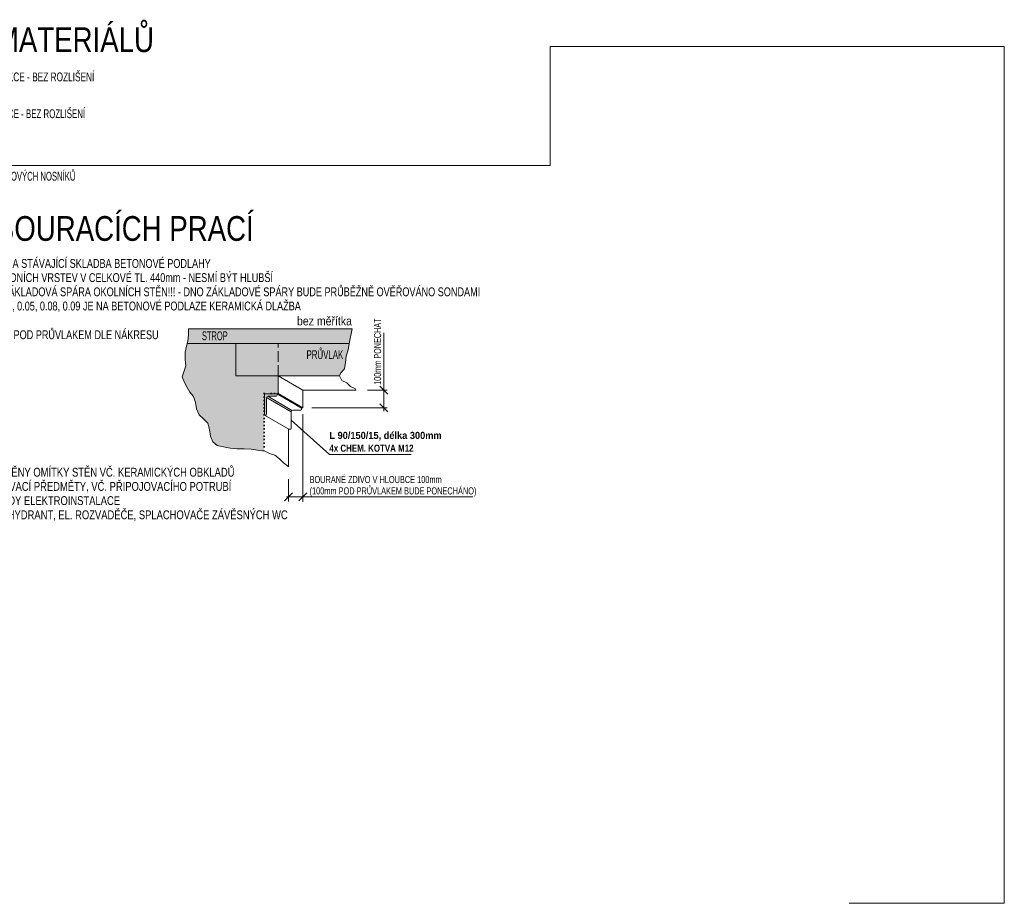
# Model space of a CAD drawing. Header units: millimetres. Extents: x -17938 to 23607, y -64074 to -44432.
# Tile 6 of 6: x 9663 to 23607, y -57597 to -45093. Entities that reach past the tile are written whole.
import ezdxf

# ---------------------------------------------------------------- set-up
doc = ezdxf.new("R2010")
doc.units = ezdxf.units.MM
doc.linetypes.add('Carkovana 2x_1', pattern=[200, 150, -50])
doc.linetypes.add('JIS_08_37', pattern=[50, 0, -50])
doc.layers.add('XR$2$1.PP - STÁVAJÍCÍ STAV_1', color=7, linetype='Continuous', lineweight=25)
doc.layers.add('XR$4$1.PP - BOURÁNÍ_1', color=7, linetype='Continuous', lineweight=25)
doc.styles.add('ARIAL', font='ARIAL.TTF')
doc.styles.add('ARIALNARROW', font='ARIALN.TTF')

msp = doc.modelspace()

# ---------------------------------------------------------------- hatches: boundary and pattern name
at = {"layer": 'XR$2$1.PP - STÁVAJÍCÍ STAV_1', "linetype": 'Continuous', "lineweight": 13}
for points in [[(12056.1, -49465.2), (12052, -49550.7), (12044.9, -49639.6), (12036.9, -49673.3), (14331.3, -49673.3), (14373.8, -49465.2)], [(14192.1, -50133.3), (14213.2, -50088.6), (14262.1, -50035.2), (14275.4, -49941.8), (14288.8, -49852.9), (14315.5, -49763.9), (14331.3, -49673.3), (12723.8, -49673.3), (12723.8, -50133.3)]]:
    msp.add_hatch(color=8, dxfattribs=at).paths.add_polyline_path(points)
at = {"layer": 'XR$2$1.PP - STÁVAJÍCÍ STAV_1', "linetype": 'JIS_08_37', "lineweight": 13}
msp.add_hatch(color=254, dxfattribs=at).paths.add_polyline_path([(12036.9, -49673.3), (12027.1, -49714.4), (12005.8, -49796.2), (12005.8, -49899.4), (12016.5, -49991.9), (11991.5, -50063.1), (11966.6, -50144.9), (11995.1, -50226.8), (12034.2, -50297.9), (12073.4, -50365.5), (12126.8, -50426), (12151.7, -50511.4), (12169.5, -50600.4), (12205, -50682.2), (12326, -50803.2), (12350.9, -50892.2), (12365.2, -50984.7), (12397.2, -51066.5), (12461.2, -51116.3), (12550.2, -51137.7), (12642.7, -51155.5), (12738.8, -51166.2), (12842, -51166.2), (12941.6, -51169.7), (13030.6, -51183.9), (13098.2, -51193.8), (13123.8, -51194.2), (13123.8, -50383.3), (13323.8, -50383.3), (13323.8, -50133.3), (12723.8, -50133.3), (12723.8, -49673.3)])
at = {"layer": 'XR$2$1.PP - STÁVAJÍCÍ STAV_1', "linetype": 'Continuous', "lineweight": 35}
msp.add_hatch(color=1, dxfattribs=at).paths.add_polyline_path([(13307.2, -50412.3), (13308, -50410.4), (13308.6, -50408.4), (13308.8, -50406.3), (13308.8, -50388.3), (13128.8, -50388.3), (13128.8, -50688.3), (13146.8, -50688.3), (13148.8, -50688.1), (13150.9, -50687.6), (13152.8, -50686.7), (13154.5, -50685.5), (13156, -50684), (13157.2, -50682.3), (13158, -50680.4), (13158.6, -50678.4), (13158.8, -50676.3), (13158.8, -50442.3), (13159.1, -50438.2), (13160.2, -50434.1), (13162, -50430.3), (13164.4, -50426.9), (13167.3, -50423.9), (13170.8, -50421.5), (13174.6, -50419.8), (13178.6, -50418.7), (13182.8, -50418.3), (13296.8, -50418.3), (13298.8, -50418.1), (13300.9, -50417.6), (13302.8, -50416.7), (13304.5, -50415.5), (13306, -50414)])

# ---------------------------------------------------------------- linework, layer by layer
at = {"layer": 'XR$2$1.PP - STÁVAJÍCÍ STAV_1', "color": 250, "linetype": 'Continuous', "lineweight": 13}
for p, q in [((23607.2, -45471.7), (17177.2, -45471.7)), ((17177.2, -45471.7), (17177.2, -47156.7)), ((23607.2, -57596.7), (23607.2, -45471.7)), ((17177.2, -47156.7), (6825.4, -47156.7)), ((21411.4, -57596.7), (23607.2, -57596.7))]:
    msp.add_line(p, q, dxfattribs=at)
at = {"layer": 'XR$2$1.PP - STÁVAJÍCÍ STAV_1', "color": 7, "linetype": 'Continuous', "lineweight": 13}
for p, q in [((12056.1, -49465.2), (14373.8, -49465.2)), ((14373.8, -49465.2), (14331.3, -49673.3)), ((12723.8, -49673.3), (12036.9, -49673.3)), ((12723.8, -50133.3), (12723.8, -49673.3)), ((12723.8, -49673.3), (14331.3, -49673.3)), ((12723.8, -50133.3), (13323.8, -50133.3)), ((13323.8, -50133.3), (14192.1, -50133.3)), ((13323.8, -50133.3), (13323.8, -50383.3)), ((13323.8, -50133.3), (13671.2, -50333.6)), ((13671.2, -50333.6), (13671.2, -50583.6)), ((13671.2, -50333.6), (14425.8, -50333.6)), ((13323.8, -50383.3), (13671.2, -50583.6)), ((13671.2, -50583.6), (13647.5, -50583.6)), ((13471.2, -50885.7), (13471.2, -51421.2))]:
    msp.add_line(p, q, dxfattribs=at)
at = {"layer": 'XR$2$1.PP - STÁVAJÍCÍ STAV_1', "color": 6, "linetype": 'Continuous', "lineweight": 13}
for p, q in [((14818.8, -50633.1), (14818.8, -49523.1)), ((14588.3, -50333.6), (14868.3, -50333.6)), ((14762.2, -50277.1), (14875.4, -50390.2)), ((13801.8, -50583.6), (14868.3, -50583.6)), ((14762.2, -50527.1), (14875.4, -50640.2)), ((13671.2, -50675.5), (13671.2, -51914.5)), ((13506.2, -50759.6), (14048.9, -51244.4)), ((14048.9, -51244.4), (15208.9, -51244.4)), ((13471.2, -51911.1), (13471.2, -51595.1)), ((13414.6, -51903.2), (13527.8, -51790.1)), ((16080.5, -51846.7), (13440.3, -51846.7)), ((13614.6, -51903.2), (13727.8, -51790.1))]:
    msp.add_line(p, q, dxfattribs=at)
at = {"layer": 'XR$2$1.PP - STÁVAJÍCÍ STAV_1', "color": 7, "linetype": 'Carkovana 2x_1', "lineweight": 13}
msp.add_line((13323.8, -50133.3), (13323.8, -49673.3), dxfattribs=at)
at = {"layer": 'XR$2$1.PP - STÁVAJÍCÍ STAV_1', "color": 7, "linetype": 'JIS_08_37', "lineweight": 35}
for p, q in [((13323.8, -50383.3), (13123.8, -50383.3)), ((13123.8, -50383.3), (13123.8, -51194.2))]:
    msp.add_line(p, q, dxfattribs=at)
at = {"layer": 'XR$2$1.PP - STÁVAJÍCÍ STAV_1', "color": 1, "linetype": 'Continuous', "lineweight": 13}
for p, q in [((13128.8, -50688.3), (13128.8, -50388.3)), ((13128.8, -50388.3), (13308.8, -50388.3)), ((13158.8, -50442.3), (13158.8, -50676.3)), ((13506.2, -50642.6), (13159.1, -50438.2)), ((13518.4, -50621.7), (13178.6, -50418.7)), ((13296.8, -50418.3), (13182.8, -50418.3)), ((13308.8, -50388.3), (13308.8, -50406.3)), ((13656.2, -50588.6), (13308.8, -50388.3)), ((13656.2, -50588.6), (13656.2, -50606.6)), ((13146.8, -50688.3), (13128.8, -50688.3)), ((13476.2, -50888.6), (13128.8, -50688.3)), ((13506.2, -50642.6), (13506.2, -50876.6)), ((13644.2, -50618.6), (13530.2, -50618.6)), ((13494.2, -50888.6), (13476.2, -50888.6))]:
    msp.add_line(p, q, dxfattribs=at)
at = {"layer": 'XR$2$1.PP - STÁVAJÍCÍ STAV_1', "color": 7, "linetype": 'Continuous', "lineweight": 13}
for points in [[(12056.1, -49465.2), (12052, -49550.7), (12044.9, -49639.6), (12027.1, -49714.4), (12005.8, -49796.2), (12005.8, -49899.4), (12016.5, -49991.9), (11991.5, -50063.1), (11966.6, -50144.9), (11995.1, -50226.8), (12034.2, -50297.9), (12073.4, -50365.5), (12126.8, -50426), (12151.7, -50511.4), (12169.5, -50600.4), (12205, -50682.2), (12265.5, -50742.7), (12326, -50803.2), (12350.9, -50892.2), (12365.2, -50984.7), (12397.2, -51066.5), (12461.2, -51116.3), (12550.2, -51137.7), (12642.7, -51155.5), (12738.8, -51166.2), (12842, -51166.2), (12941.6, -51169.7), (13030.6, -51183.9), (13098.2, -51193.8), (13123.8, -51194.2)], [(14331.3, -49673.3), (14315.5, -49763.9), (14288.8, -49852.9), (14275.4, -49941.8), (14262.1, -50035.2), (14213.2, -50088.6), (14192.1, -50133.3)], [(14192.1, -50133.3), (14223.6, -50196.7), (14294.8, -50233.7), (14348.9, -50282.1), (14420, -50316.3), (14425.8, -50333.6)], [(13123.8, -51194.2), (13199.4, -51231), (13278, -51256), (13340.7, -51307.3), (13397.6, -51361.4), (13454.5, -51406.9), (13471.2, -51421.2)]]:
    msp.add_lwpolyline(points, dxfattribs=at)
at = {"layer": 'XR$2$1.PP - STÁVAJÍCÍ STAV_1', "color": 1, "linetype": 'Continuous', "lineweight": 13}
for centre, radius, start, end in [((13182.8, -50442.3), 24, 90, 180), ((13296.8, -50406.3), 12, 270, 0), ((13644.2, -50606.6), 12, 270, 0), ((13146.8, -50676.3), 12, 270, 0), ((13530.2, -50642.6), 24, 90, 180), ((13494.2, -50876.6), 12, 270, 0)]:
    msp.add_arc(centre, radius, start, end, dxfattribs=at)

# ---------------------------------------------------------------- texts
at = {"layer": 'XR$2$1.PP - STÁVAJÍCÍ STAV_1', "color": 7, "linetype": 'Continuous', "lineweight": 25, "char_height": 125, "attachment_point": 4, "style": 'ARIALNARROW'}
for s, insert, width in [('\\W1.04;bez měřítka', (13590.4, -49356.9), 848.6), ('\\W0.74;STROP', (12244, -49566.4), 412.987), ('\\W0.78;PRŮVLAK', (13725.2, -49833.2), 568.522)]:
    msp.add_mtext(s, dxfattribs=dict(at, insert=insert, width=width))
at = {"layer": 'XR$2$1.PP - STÁVAJÍCÍ STAV_1', "color": 6, "linetype": 'Continuous', "lineweight": 18, "insert": (14732.1, -50259.8), "char_height": 100, "width": 955.106, "attachment_point": 4, "rotation": 90, "style": 'ARIALNARROW'}
msp.add_mtext('\\W0.86;100mm PONECHAT', dxfattribs=at)
at = {"layer": 'XR$2$1.PP - STÁVAJÍCÍ STAV_1', "color": 6, "linetype": 'Continuous', "lineweight": 13, "char_height": 100, "attachment_point": 7, "style": 'ARIALNARROW'}
for s, insert, width in [('\\W1.14;\\fArial Narrow|i0|b1|c0|p0;L 90/150/15, délka 300mm', (14048.9, -51047.8), 1616.89), ('\\W0.98;\\fArial Narrow|i0|b1|c0|p0;4x CHEM. KOTVA M12', (14048.9, -51207.8), 1227.598)]:
    msp.add_mtext(s, dxfattribs=dict(at, insert=insert, width=width))
at = {"layer": 'XR$2$1.PP - STÁVAJÍCÍ STAV_1', "color": 6, "linetype": 'Continuous', "lineweight": 13, "insert": (13768.5, -51550), "char_height": 100, "width": 2357.617, "attachment_point": 1, "line_spacing_factor": 0.963855, "style": 'ARIALNARROW'}
msp.add_mtext('\\W0.91;BOURANÉ ZDIVO V HLOUBCE 100mm\\P(100mm POD PRŮVLAKEM BUDE PONECHÁNO)', dxfattribs=at)
at = {"layer": 'XR$4$1.PP - BOURÁNÍ_1', "color": 7, "linetype": 'Continuous', "lineweight": 70, "char_height": 350, "attachment_point": 7, "style": 'ARIAL'}
for s, insert, width in [('\\W0.80;LEGENDA MATERIÁLŮ', (7348.6, -45555.7), 4368.344), ('\\W0.80;LEGENDA BOURACÍCH PRACÍ', (7348.6, -48226.9), 5787.103)]:
    msp.add_mtext(s, dxfattribs=dict(at, insert=insert, width=width))
at = {"layer": 'XR$4$1.PP - BOURÁNÍ_1', "color": 7, "linetype": 'Continuous', "lineweight": 25, "char_height": 125, "style": 'ARIALNARROW'}
for s, insert, width, attachment_point in [('\\W0.82;STÁVAJÍCÍ KONSTRUKCE - BEZ ROZLIŠENÍ', (8294, -45966.7), 2464.746, 7), ('\\W0.78;BOURANÉ KONSTRUKCE - BEZ ROZLIŠENÍ', (8294, -46487.1), 2344.706, 7), ('\\W0.76;PODCHYTÁVKY Z OCELOVÝCH NOSNÍKŮ', (8294, -47371.9), 2193.765, 7), ('\\W0.90;UBOURÁNÍ ZDIVA POD PRŮVLAKEM DLE NÁKRESU', (8445.2, -49551.7), 3236.12, 4)]:
    msp.add_mtext(s, dxfattribs=dict(at, insert=insert, width=width, attachment_point=attachment_point))
at = {"layer": 'XR$4$1.PP - BOURÁNÍ_1', "color": 7, "linetype": 'Continuous', "lineweight": 35, "char_height": 125, "attachment_point": 1, "line_spacing_factor": 0.963855, "style": 'ARIALNARROW'}
for s, insert, width in [('\\W0.90;BUDE VYBOURÁNA STÁVAJÍCÍ SKLADBA BETONOVÉ PODLAHY\\PVČETNĚ PODKLADNÍCH VRSTEV V CELKOVÉ TL. 440mm - NESMÍ BÝT HLUBŠÍ\\PNEŽ STÁVAJÍCÍ ZÁKLADOVÁ SPÁRA OKOLNÍCH STĚN!!! - DNO ZÁKLADOVÉ SPÁRY BUDE PRŮBĚŽNĚ OVĚŘOVÁNO SONDAMI\\PV MÍSTNOSTI 0.04, 0.05, 0.08, 0.09 JE NA BETONOVÉ PODLAZE KERAMICKÁ DLAŽBA', (8445.2, -48479.2), 7959.604), ('\\W0.93;- V CELÉM 1.PP BUDOU ODSTRANĚNY OMÍTKY STĚN VČ. KERAMICKÝCH OBKLADŮ\\P- BUDOU DEMONTOVÁNY ZAŘIZOVACÍ PŘEDMĚTY, VČ. PŘIPOJOVACÍHO POTRUBÍ\\P- BUDOU DEMONTOVÁNY ROZVODY ELEKTROINSTALACE\\P- BUDOU VYBOURÁNY NIKY PRO HYDRANT, EL. ROZVADĚČE, SPLACHOVAČE ZÁVĚSNÝCH WC', (7348.6, -51434.1), 6097.888)]:
    msp.add_mtext(s, dxfattribs=dict(at, insert=insert, width=width))

doc.saveas('drawing.dxf')
